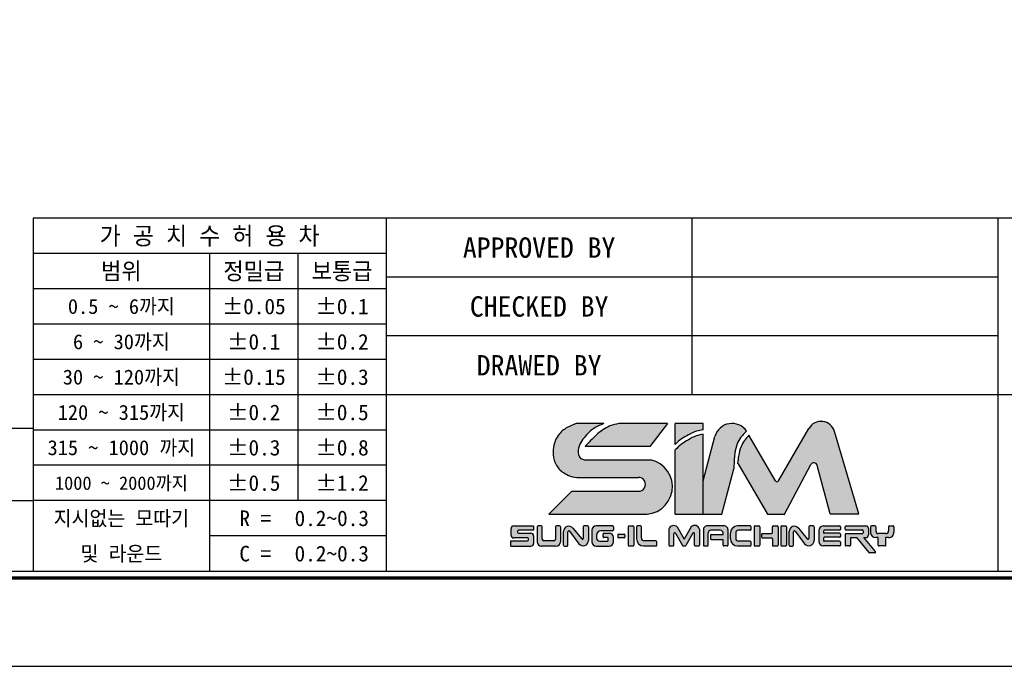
# Model space of a CAD drawing. Header units: inches. Extents: x 14 to 306, y 5 to 212.
# Tile 2 of 3: x 171 to 242, y 5 to 52. Entities that reach past the tile are written whole.
import ezdxf
from ezdxf.enums import TextEntityAlignment as Align

# ---------------------------------------------------------------- set-up
doc = ezdxf.new("R2010")
doc.units = ezdxf.units.IN
doc.header["$MEASUREMENT"] = 0

# ---------------------------------------------------------------- blocks, each defined once
blk = doc.blocks.new('란표제')
h = blk.add_hatch(color=256)
h.dxf.hatch_style = 1
edge = h.paths.add_edge_path()
edge.add_spline(control_points=[(207.2548857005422, 16.33602195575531), (207.4122922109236, 16.47608683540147), (207.7174809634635, 16.74765264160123), (208.2523540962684, 17.06731062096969), (208.7774405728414, 17.32249890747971), (209.1543874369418, 17.38665720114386), (209.3190179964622, 17.41467816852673)], knot_values=[0, 0, 0, 0, 0.6304310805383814, 1.222315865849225, 1.865724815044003, 2.364625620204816, 2.364625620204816, 2.364625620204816, 2.364625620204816], degree=3, periodic=0)
edge.add_line((209.3190179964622, 17.41467816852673), (209.3190179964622, 17.87493595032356))
edge.add_line((209.3190179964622, 17.87493595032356), (207.2548857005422, 17.87493595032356))
edge.add_line((207.2548857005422, 17.87493595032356), (207.2548857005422, 16.33602195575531))
edge = h.paths.add_edge_path()
edge.add_spline(control_points=[(209.3190179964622, 17.09505608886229), (209.1507810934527, 17.05636180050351), (208.7718837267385, 16.96921585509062), (208.2430076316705, 16.70211665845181), (207.7228945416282, 16.35351243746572), (207.4135439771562, 16.08416408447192), (207.2548857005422, 15.94602195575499)], knot_values=[0, 0, 0, 0, 0.5164407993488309, 1.163110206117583, 1.761888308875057, 2.392319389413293, 2.392319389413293, 2.392319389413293, 2.392319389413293], degree=3, periodic=0)
edge.add_line((207.2548857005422, 15.9460219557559), (207.2548857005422, 11.20741602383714))
edge.add_line((207.2548857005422, 11.20741602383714), (209.3190179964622, 11.20741602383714))
edge.add_line((209.3190179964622, 11.20741602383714), (209.3190179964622, 17.09505608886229))
edge = h.paths.add_edge_path()
edge.add_line((205.4485281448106, 15.20675719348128), (200.5646388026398, 15.20675719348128))
edge.add_spline(control_points=[(200.5646388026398, 15.20675719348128), (200.4849448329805, 15.23112786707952), (200.2902893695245, 15.29065413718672), (200.0764048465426, 15.6795593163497), (200.1444277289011, 16.22277553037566), (200.5626230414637, 16.86702953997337), (201.1445093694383, 17.51252125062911), (201.7536223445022, 17.7642963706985), (202.0212897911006, 17.87493595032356)], knot_values=[0, 0, 0, 0, 0.2433595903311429, 0.5944147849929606, 1.213183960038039, 1.789398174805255, 2.88702788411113, 3.747486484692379, 3.747486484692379, 3.747486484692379, 3.747486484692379], degree=3, periodic=0)
edge.add_line((202.0212897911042, 17.87493595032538), (199.9759209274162, 17.87493595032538))
edge.add_spline(control_points=[(199.9759209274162, 17.87493595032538), (199.7520550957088, 17.79066462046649), (199.2509278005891, 17.60202188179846), (198.4944564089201, 16.96557093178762), (198.1991549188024, 15.94031959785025), (198.3773366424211, 14.9433061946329), (198.8409946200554, 14.33840604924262), (199.2605940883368, 14.13379854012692), (199.4124566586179, 14.05974643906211)], knot_values=[0, 0, 0, 0, 0.550739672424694, 1.232839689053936, 2.19963066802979, 2.850121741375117, 3.513003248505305, 3.888995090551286, 3.888995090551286, 3.888995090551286, 3.888995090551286], degree=3, periodic=0)
edge.add_arc((200.0158996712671, 15.21120487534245), 1.299999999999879, 242.3423855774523, 270.0000000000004)
edge.add_line((200.0158996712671, 13.91120487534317), (204.5640160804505, 13.91120487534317))
edge.add_arc((204.5640160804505, 13.39961279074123), 0.5115920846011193, 270.18688939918, 90, ccw=False)
edge.add_line((204.5656848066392, 12.8880234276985), (199.6526393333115, 12.8880234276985))
edge.add_line((199.6526393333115, 12.8880234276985), (197.9720319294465, 11.20741602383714))
edge.add_line((197.9720319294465, 11.20741602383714), (204.7937810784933, 11.20741602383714))
edge.add_arc((205.0304162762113, 13.22194172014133), 2.028376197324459, 263.3004820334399, 78.10426637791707)
edge = h.paths.add_edge_path(flags=17)
edge.add_spline(control_points=[(203.1244932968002, 17.87493595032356), (202.8996633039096, 17.82721986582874), (202.2807588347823, 17.69586862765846), (201.4378743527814, 17.0633564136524), (200.9055243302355, 16.48007066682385), (200.6418784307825, 16.19119889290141)], knot_values=[0, 0, 0, 0, 0.6846043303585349, 1.884555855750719, 3.061918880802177, 3.061918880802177, 3.061918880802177, 3.061918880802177], degree=3, periodic=0)
edge.add_line((200.6418784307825, 16.19119889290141), (205.407712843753, 16.19119889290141))
edge.add_line((205.407712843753, 16.19119889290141), (206.7038211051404, 17.87493595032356))
edge.add_line((206.7038211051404, 17.87493595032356), (203.1244932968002, 17.87493595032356))
h = blk.add_hatch(color=256)
h.dxf.hatch_style = 1
edge = h.paths.add_edge_path()
edge.add_spline(control_points=[(211.5867120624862, 14.73767623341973), (211.5979655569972, 15.05995682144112), (211.6173841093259, 15.61607052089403), (211.7789107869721, 16.34602459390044), (212.0883945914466, 16.90037927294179), (212.3712800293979, 17.17334599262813), (212.5211611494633, 17.31797188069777)], knot_values=[0, 0, 0, 0, 0.7435831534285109, 1.283095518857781, 1.707763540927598, 2.186317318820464, 2.186317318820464, 2.186317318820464, 2.186317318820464], degree=3, periodic=0)
edge.add_arc((211.4478182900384, 16.58453128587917), 1.300000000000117, 34.34572044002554, 164.9999999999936)
edge.add_line((210.1921147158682, 16.92099604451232), (209.3190179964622, 13.66255472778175))
edge.add_line((209.3190179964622, 13.66255472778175), (209.3190179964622, 11.20741602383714))
edge.add_line((209.3190179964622, 11.20741602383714), (210.6863499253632, 11.20741602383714))
edge.add_line((210.6863499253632, 11.20741602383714), (211.5798839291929, 14.54213032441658))
edge.add_spline(control_points=[(211.5798839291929, 14.54213032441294), (211.5821599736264, 14.60731229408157), (211.5844360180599, 14.6724942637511), (211.5867120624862, 14.73767623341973)], knot_values=[2.186317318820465, 2.186317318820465, 2.186317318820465, 2.186317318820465, 2.336708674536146, 2.336708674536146, 2.336708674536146, 2.336708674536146], degree=3, periodic=0)
edge = h.paths.add_edge_path()
edge.add_arc((217.4733307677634, 14.73094655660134), 0.2599999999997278, 14.999999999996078, 152.0936797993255, ccw=False)
edge.add_line((217.7244714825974, 14.79823950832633), (218.681274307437, 11.22740275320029))
edge.add_line((218.681274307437, 11.22740275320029), (220.7932630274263, 11.22740275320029))
edge.add_line((220.7932630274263, 11.22740275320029), (218.9990320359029, 17.29391512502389))
edge.add_arc((218.0017364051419, 16.99895508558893), 1.040000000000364, 16.47610349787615, 150.0000000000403)
edge.add_line((217.101069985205, 17.51895508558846), (214.8678378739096, 13.65088360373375))
edge.add_arc((214.7552545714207, 13.71588360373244), 0.1299999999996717, 210.0000000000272, 330.0000000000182, ccw=False)
edge.add_line((214.6426712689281, 13.65088360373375), (212.6921295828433, 17.0293209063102))
edge.add_spline(control_points=[(212.6921295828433, 17.02932090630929), (212.5742457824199, 16.899792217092), (212.3414632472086, 16.64401477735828), (212.0652903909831, 16.12183659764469), (211.9274507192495, 15.54940397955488), (211.8798952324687, 15.13850761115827), (211.859846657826, 14.96528077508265)], knot_values=[0, 0, 0, 0, 0.523800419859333, 1.034337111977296, 1.752334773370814, 2.275651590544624, 2.275651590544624, 2.275651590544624, 2.275651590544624], degree=3, periodic=0)
edge.add_arc((211.7973139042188, 14.85130860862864), 0.1300000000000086, 30.0000000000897, 61.24788174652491, ccw=False)
edge.add_line((211.9098972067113, 14.91630860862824), (214.0576988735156, 11.19620699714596))
edge.add_line((214.0576988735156, 11.19620699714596), (215.3070704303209, 11.19620699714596))
edge.add_line((215.3070704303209, 11.19620699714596), (217.2435651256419, 14.85263365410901))
h = blk.add_hatch(color=256)
h.dxf.hatch_style = 1
h.paths.add_polyline_path([(196.8398843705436, 9.60770408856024, 0.4142135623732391), (196.6448843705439, 9.802704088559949), (195.7199446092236, 9.802704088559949, -0.4142135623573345), (195.6549446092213, 9.867704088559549), (195.6549446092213, 9.94856656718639, -0.4142135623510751), (195.7199446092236, 10.01356656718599), (196.8398843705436, 10.01356656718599), (196.8398843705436, 10.34636134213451), (195.3763517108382, 10.34636134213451, 0.4142135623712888), (195.1813517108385, 10.15136134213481), (195.1813517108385, 9.651637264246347, 0.4142135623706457), (195.3763517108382, 9.456637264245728), (196.4043549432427, 9.456637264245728, -0.4142135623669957), (196.469354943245, 9.391637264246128), (196.469354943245, 9.31448400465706, -0.4142135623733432), (196.4043549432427, 9.249484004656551), (195.1625882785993, 9.249484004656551), (195.1625882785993, 8.845717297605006), (196.6448843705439, 8.845717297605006, 0.4142135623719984), (196.8398843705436, 9.040717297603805)])
h.paths.add_polyline_path([(204.2241152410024, 10.26798301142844, 0.4142135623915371), (204.1591152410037, 10.33298301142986), (203.8636730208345, 10.33298301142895, 0.4142135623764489), (203.7986730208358, 10.26798301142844), (203.7986730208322, 8.929340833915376, 0.4142135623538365), (203.8636730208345, 8.864340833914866), (204.1591152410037, 8.864340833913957, 0.4142135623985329), (204.2241152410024, 8.929340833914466)])
h.paths.add_polyline_path([(207.1653805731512, 9.76362669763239, -0.7673269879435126), (207.2866722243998, 9.796126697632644), (207.8058751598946, 8.896840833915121, 0.2679491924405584), (207.8621668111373, 8.864340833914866), (207.9913022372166, 8.864340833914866, 0.2679491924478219), (208.0475938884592, 8.896840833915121), (208.5667968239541, 9.796126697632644, -0.7673269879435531), (208.6880884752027, 9.76362669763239), (208.6880884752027, 8.929340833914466, 0.414213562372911), (208.753088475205, 8.864340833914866), (208.9903602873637, 8.864340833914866, 0.4142135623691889), (209.0553602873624, 8.929340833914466), (209.0553602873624, 10.10884705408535, 0.5572135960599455), (208.4489020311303, 10.27134705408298), (207.9267345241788, 9.366926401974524), (207.40456701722, 10.27134705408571, 0.5198906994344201), (206.7981087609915, 10.10884705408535), (206.7981087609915, 8.929340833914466, 0.4142135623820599), (206.8631087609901, 8.864340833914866), (207.1003805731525, 8.864340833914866, 0.414213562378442), (207.1653805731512, 8.929340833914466)])
h = blk.add_hatch(color=256)
h.dxf.hatch_style = 1
h.paths.add_polyline_path([(203.5669230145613, 9.653807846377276, 0.4142135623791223), (203.5019230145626, 9.718807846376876), (203.0985386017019, 9.718807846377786, 0.4142135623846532), (203.0335386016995, 9.653807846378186), (203.0335386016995, 9.535083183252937, 0.4142135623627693), (203.0985386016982, 9.470083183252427), (203.5019230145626, 9.470083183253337, 0.4142135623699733), (203.5669230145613, 9.535083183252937)])
h.paths.add_polyline_path([(198.8155383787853, 9.170717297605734), (198.8155383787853, 10.28136134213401, 0.4142135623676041), (198.7505383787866, 10.34636134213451), (198.5312483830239, 10.34636134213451, 0.4142135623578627), (198.4662483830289, 10.28136134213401), (198.4662483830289, 9.374979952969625, -0.4142135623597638), (198.3362483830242, 9.244979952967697), (197.603546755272, 9.244979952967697, -0.414213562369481), (197.4735467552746, 9.374979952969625), (197.4735467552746, 10.28136134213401, 0.4142135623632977), (197.4085467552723, 10.34636134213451), (197.1732207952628, 10.34636134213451, 0.4142135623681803), (197.1082207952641, 10.28136134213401), (197.1082207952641, 9.170717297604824, 0.4142135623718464), (197.4332207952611, 8.845717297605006), (198.4905383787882, 8.845717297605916, 0.414213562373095)])
h.paths.add_polyline_path([(200.8836941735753, 9.265258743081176), (200.883694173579, 10.28136134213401, 0.4142135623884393), (200.8186941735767, 10.34636134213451), (200.5662103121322, 10.34636134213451, 0.4142135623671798), (200.5012103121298, 10.28136134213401), (200.5012103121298, 9.419089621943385, -0.7053166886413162), (200.3858505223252, 9.377993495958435), (199.73655295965, 10.17365216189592, 0.7053166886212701), (199.0443942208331, 9.927075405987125), (199.0443942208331, 8.910717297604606, 0.4142135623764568), (199.1093942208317, 8.845717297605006), (199.3056264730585, 8.845717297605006, 0.414213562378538), (199.3706264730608, 8.910717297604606), (199.3706264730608, 9.9048288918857, -0.7182104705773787), (199.4873633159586, 9.944177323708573), (200.1832731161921, 9.029168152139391, 0.718210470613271)])
h.paths.add_polyline_path([(202.7217367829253, 9.170717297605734), (202.7217367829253, 9.475145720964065, 0.4142135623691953), (202.3967367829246, 9.800145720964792), (202.0179389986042, 9.800145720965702, 0.4142135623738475), (201.9529389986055, 9.735145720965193), (201.9529389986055, 9.53839498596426, 0.4142135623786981), (202.0179389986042, 9.47339498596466), (202.2733244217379, 9.47339498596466, -0.4142135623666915), (202.3383244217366, 9.40839498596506), (202.3383244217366, 9.281672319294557, -0.4142135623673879), (202.2733244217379, 9.216672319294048), (201.7241999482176, 9.216672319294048, -0.414213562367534), (201.4641999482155, 9.476672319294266), (201.4641999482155, 9.652153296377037, -0.4142135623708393), (201.7891999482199, 9.977153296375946), (202.6567367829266, 9.977153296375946, 0.4142135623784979), (202.7217367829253, 10.04215329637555), (202.7217367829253, 10.28136134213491, 0.4142135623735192), (202.6567367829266, 10.34636134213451), (201.4565649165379, 10.34636134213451, 0.4142135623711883), (201.1315649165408, 10.02136134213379), (201.1315649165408, 9.170717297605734, 0.414213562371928), (201.4565649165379, 8.845717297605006), (202.3967367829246, 8.845717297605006, 0.4142135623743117)])
h.paths.add_polyline_path([(205.9125890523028, 9.17499023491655, 0.414213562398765), (205.8475890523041, 9.239990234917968), (204.9759224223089, 9.239990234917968, -0.4142135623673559), (204.7809224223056, 9.434990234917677), (204.7809224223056, 10.26798301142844, 0.4142135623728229), (204.7159224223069, 10.33298301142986), (204.484411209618, 10.33298301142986, 0.4142135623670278), (204.4194112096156, 10.26798301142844), (204.4194112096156, 9.384340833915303, 0.4142135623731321), (204.9394112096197, 8.864340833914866), (205.8475890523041, 8.864340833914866, 0.4142135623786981), (205.9125890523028, 8.929340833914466)])
h.paths.add_polyline_path([(209.6947316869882, 9.823725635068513, -0.4142135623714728), (209.8897316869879, 10.01872563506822), (210.5938065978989, 10.01872563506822, -0.4142135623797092), (210.7888065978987, 9.823725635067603), (210.7888065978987, 9.69676070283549), (209.9214226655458, 9.69676070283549, 0.4142135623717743), (209.8564226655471, 9.631760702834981), (209.8564226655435, 9.405771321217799, 0.4142135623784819), (209.9214226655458, 9.34077132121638), (210.7888065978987, 9.34077132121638), (210.7888065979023, 8.929340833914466, 0.4142135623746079), (210.853806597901, 8.864340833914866), (211.0838216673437, 8.864340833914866, 0.4142135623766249), (211.1488216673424, 8.929340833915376), (211.1488216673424, 10.07298301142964, 0.4142135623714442), (210.888821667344, 10.33298301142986), (209.5973415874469, 10.33298301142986, 0.4142135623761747), (209.3373415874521, 10.07298301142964), (209.3373415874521, 8.929340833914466, 0.4142135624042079), (209.4023415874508, 8.864340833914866), (209.6297316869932, 8.864340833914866, 0.4142135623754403), (209.6947316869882, 8.929340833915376)])
h.paths.add_polyline_path([(212.8488973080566, 9.150598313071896, 0.4142135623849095), (212.7838973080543, 9.215598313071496), (211.9150975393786, 9.215598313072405, -0.4142135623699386), (211.7200975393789, 9.410598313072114), (211.7200975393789, 9.82568128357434, -0.4142135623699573), (211.9150975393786, 10.02068128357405), (212.7838973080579, 10.02068128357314, 0.414213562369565), (212.8488973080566, 10.08568128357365), (212.8488973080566, 10.26798301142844, 0.4142135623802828), (212.7838973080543, 10.33298301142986), (211.8480273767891, 10.33298301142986, 0.4142135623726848), (211.3280273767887, 9.812983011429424), (211.3280273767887, 9.384340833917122, 0.4142135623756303), (211.8480273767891, 8.864340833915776), (212.7838973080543, 8.864340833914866, 0.4142135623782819), (212.8488973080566, 8.929340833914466)])
h.paths.add_polyline_path([(213.4925793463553, 10.26798301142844, 0.4142135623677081), (213.427579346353, 10.33298301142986), (213.1321371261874, 10.33298301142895, 0.4142135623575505), (213.0671371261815, 10.26798301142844), (213.0671371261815, 8.929340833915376, 0.4142135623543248), (213.1321371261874, 8.864340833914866), (213.427579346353, 8.864340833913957, 0.4142135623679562), (213.4925793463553, 8.929340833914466)])
h.paths.add_polyline_path([(214.8456035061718, 10.26798301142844, 0.4142135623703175), (214.7806035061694, 10.33298301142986), (214.4851612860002, 10.33298301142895, 0.4142135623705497), (214.4201612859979, 10.26798301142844), (214.4201612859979, 9.839948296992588, -0.4142135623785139), (214.3551612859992, 9.774948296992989), (213.6763301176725, 9.774948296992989, 0.4142135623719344), (213.6113301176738, 9.70994829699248), (213.6113301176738, 9.520356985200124, 0.4142135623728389), (213.6763301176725, 9.455356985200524), (214.3551612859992, 9.455356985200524, -0.4142135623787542), (214.4201612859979, 9.390356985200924), (214.4201612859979, 8.929340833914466, 0.4142135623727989), (214.4851612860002, 8.864340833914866), (214.7806035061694, 8.864340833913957, 0.4142135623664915), (214.8456035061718, 8.929340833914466)])
h.paths.add_polyline_path([(215.4624624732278, 10.26798301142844, 0.4142135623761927), (215.3974624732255, 10.33298301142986), (215.1020202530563, 10.33298301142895, 0.4142135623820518), (215.0370202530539, 10.26798301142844), (215.0370202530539, 8.929340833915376, 0.4142135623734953), (215.1020202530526, 8.864340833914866), (215.3974624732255, 8.864340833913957, 0.4142135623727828), (215.4624624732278, 8.929340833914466)])
h.paths.add_polyline_path([(216.3394696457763, 10.17365216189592, 0.7053166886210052), (215.6473109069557, 9.927075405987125), (215.6473109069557, 8.910717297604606, 0.4142135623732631), (215.7123109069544, 8.845717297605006), (215.9085431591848, 8.845717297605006, 0.4142135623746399), (215.9735431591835, 8.910717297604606), (215.9735431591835, 9.9048288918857, -0.718210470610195), (216.0902800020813, 9.944177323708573), (216.7861898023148, 9.029168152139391, 0.7182104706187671), (217.486610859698, 9.265258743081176), (217.486610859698, 10.28136134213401, 0.414213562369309), (217.4216108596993, 10.34636134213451), (217.1691269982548, 10.34636134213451, 0.4142135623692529), (217.1041269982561, 10.28136134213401), (217.1041269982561, 9.419089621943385, -0.7053166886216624), (216.9887672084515, 9.377993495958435)])
h.paths.add_polyline_path([(219.4204153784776, 10.26798301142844, 0.4142135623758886), (219.3554153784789, 10.33298301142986), (218.1709172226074, 10.33298301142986, 0.414213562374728), (217.845917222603, 10.00798301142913), (217.845917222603, 9.189340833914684, 0.4142135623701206), (218.1709172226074, 8.864340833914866), (219.3554153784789, 8.864340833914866, 0.4142135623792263), (219.4204153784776, 8.929340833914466), (219.4204153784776, 9.143462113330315, 0.4142135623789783), (219.3554153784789, 9.208462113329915), (218.2404718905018, 9.208462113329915, -0.4142135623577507), (218.1754718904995, 9.273462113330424), (218.1754718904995, 9.438182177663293, -0.4142135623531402), (218.2404718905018, 9.503182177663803), (219.3554153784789, 9.503182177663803, 0.4142135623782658), (219.4204153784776, 9.568182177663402), (219.4204153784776, 9.72836590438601, 0.4142135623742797), (219.3554153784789, 9.79336590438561), (218.2404718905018, 9.79336590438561, -0.4142135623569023), (218.1754718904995, 9.85836590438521), (218.1754718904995, 9.955071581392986, -0.4142135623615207), (218.2404718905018, 10.02007158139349), (219.3554153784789, 10.02007158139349, 0.4142135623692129), (219.4204153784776, 10.085071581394)])
h.paths.add_polyline_path([(221.4898233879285, 10.13798301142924, 0.4142135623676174), (221.2948233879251, 10.33298301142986), (219.835271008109, 10.33298301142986, 0.4142135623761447), (219.7702710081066, 10.26798301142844), (219.7702710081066, 10.10677544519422, 0.4142135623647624), (219.835271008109, 10.04177544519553), (221.0336939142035, 10.04177544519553, -0.4142135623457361), (221.0986939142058, 9.976775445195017), (221.0986939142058, 9.837352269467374, -0.4142135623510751), (221.0336939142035, 9.772352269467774), (219.835271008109, 9.772352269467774, 0.4142135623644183), (219.7702710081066, 9.707352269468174), (219.7702710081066, 8.929340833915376, 0.4142135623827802), (219.835271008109, 8.864340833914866), (220.0926108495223, 8.864340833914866, 0.41421356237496), (220.157610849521, 8.929340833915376), (220.157610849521, 9.414242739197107, -0.414213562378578), (220.2226108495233, 9.479242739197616), (220.6306965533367, 9.479242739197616), (221.5531320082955, 8.379926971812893, 0.2216946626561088), (221.602924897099, 8.356708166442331), (221.9552971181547, 8.35670816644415, 0.637070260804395), (222.0050900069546, 8.463489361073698), (221.1527717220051, 9.479242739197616), (221.2948233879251, 9.479242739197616, 0.414213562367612), (221.4898233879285, 9.674242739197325)])
h.paths.add_polyline_path([(223.3662109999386, 9.869242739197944), (223.3662109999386, 10.26798301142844, 0.4142135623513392), (223.3012109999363, 10.33298301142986), (223.0343925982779, 10.33298301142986, 0.4142135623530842), (222.9693925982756, 10.26798301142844), (222.9693925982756, 9.967352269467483, -0.414213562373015), (222.7743925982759, 9.772352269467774), (222.2290342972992, 9.772352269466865, -0.4142135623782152), (222.0340342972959, 9.967352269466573), (222.0340342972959, 10.26798301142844, 0.4142135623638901), (221.9690342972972, 10.33298301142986), (221.7022158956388, 10.33298301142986, 0.4142135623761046), (221.6372158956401, 10.26798301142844), (221.6372158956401, 9.869242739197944, 0.4142135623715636), (222.0272158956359, 9.479242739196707), (222.9762109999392, 9.479242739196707, 0.4142135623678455)])
h.paths.add_polyline_path([(222.7748939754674, 9.479242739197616), (222.2133923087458, 9.479242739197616), (222.2133923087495, 8.929340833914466, 0.4142135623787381), (222.2783923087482, 8.864340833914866), (222.7098939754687, 8.864340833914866, 0.4142135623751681), (222.7748939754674, 8.929340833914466)])
for p, q in [((290, 33), (160, 33)), ((160, 33), (160, 7)), ((186, 33), (186, 7)), ((208.5, 33), (208.5, 20)), ((231, 33), (231, 7)), ((186, 30.39999999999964), (160, 30.39999999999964)), ((173, 30.39999999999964), (173, 7)), ((179.5, 30.39999999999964), (179.5, 12.20000000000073)), ((231, 28.66666666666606), (186, 28.66666666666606)), ((186, 27.79999999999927), (160, 27.79999999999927)), ((186, 25.20000000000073), (160, 25.20000000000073)), ((231, 24.33333333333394), (186, 24.33333333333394)), ((186, 22.60000000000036), (160, 22.60000000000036)), ((186, 20), (160, 20)), ((290, 20), (186, 20)), ((160, 17.5), (62, 17.5)), ((186, 17.39999999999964), (160, 17.39999999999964)), ((202.0212897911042, 17.87493595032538), (199.9759209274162, 17.87493595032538)), ((206.7038211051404, 17.87493595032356), (203.1244932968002, 17.87493595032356)), ((206.7038211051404, 17.87493595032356), (205.407712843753, 16.19119889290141)), ((209.3190179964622, 17.87493595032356), (207.2548857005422, 17.87493595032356)), ((207.2548857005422, 16.33602195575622), (207.2548857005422, 17.87493595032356)), ((209.3190179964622, 17.41467816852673), (209.3190179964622, 17.87493595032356)), ((214.8678378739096, 13.65088360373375), (217.101069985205, 17.51895508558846)), ((209.3190179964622, 11.20741602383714), (209.3190179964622, 17.09505608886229)), ((209.3190179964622, 13.66255472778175), (210.1921147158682, 16.92099604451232)), ((214.6426712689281, 13.65088360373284), (212.692129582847, 17.0293209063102)), ((220.7932630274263, 11.22740275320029), (218.9990320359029, 17.2939151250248)), ((205.407712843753, 16.19119889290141), (200.6418784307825, 16.19119889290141)), ((207.2548857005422, 11.20741602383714), (207.2548857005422, 15.94602195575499)), ((186, 14.79999999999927), (160, 14.79999999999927)), ((200.5646388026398, 15.20675719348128), (205.4485281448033, 15.20675719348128)), ((210.6863499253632, 11.20741602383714), (211.5798839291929, 14.54213032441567)), ((211.9098972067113, 14.91630860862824), (214.0576988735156, 11.19620699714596)), ((215.2814177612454, 11.14777045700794), (217.2435651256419, 14.85263365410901)), ((218.681274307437, 11.22740275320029), (217.7244714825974, 14.79823950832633)), ((200.0158996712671, 13.91120487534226), (204.5640160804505, 13.91120487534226)), ((199.6526393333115, 12.8880234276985), (197.9720319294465, 11.20741602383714)), ((199.6526393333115, 12.8880234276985), (204.5623473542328, 12.8880234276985)), ((147, 12.20000000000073), (160, 12.20000000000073)), ((186, 12.20000000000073), (160, 12.20000000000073)), ((197.9720319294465, 11.20741602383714), (204.7937810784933, 11.20741602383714)), ((207.2548857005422, 11.20741602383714), (209.3190179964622, 11.20741602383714)), ((209.3190179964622, 11.20741602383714), (210.6863499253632, 11.20741602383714)), ((214.0576988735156, 11.19620699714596), (215.2814177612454, 11.19620699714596)), ((218.681274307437, 11.22740275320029), (220.7932630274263, 11.22740275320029)), ((195.1813517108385, 9.651637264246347), (195.1813517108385, 10.15136134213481)), ((195.3763517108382, 10.34636134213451), (196.8398843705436, 10.34636134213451)), ((196.8398843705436, 10.32175464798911), (196.8398843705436, 10.01356656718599)), ((197.1082207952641, 10.28136134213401), (197.1082207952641, 9.170717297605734)), ((197.4085467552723, 10.34636134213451), (197.1732207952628, 10.34636134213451)), ((197.4735467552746, 9.374979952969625), (197.4735467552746, 10.28136134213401)), ((198.4662483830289, 10.28136134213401), (198.4662483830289, 9.374979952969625)), ((198.7505383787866, 10.34636134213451), (198.5312483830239, 10.34636134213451)), ((198.8155383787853, 10.28136134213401), (198.8155383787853, 9.170717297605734)), ((199.7365529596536, 10.17365216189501), (200.3858505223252, 9.377993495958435)), ((200.5012103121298, 10.28136134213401), (200.5012103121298, 9.419089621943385)), ((200.8186941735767, 10.34636134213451), (200.5662103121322, 10.34636134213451)), ((200.8836941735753, 10.28136134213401), (200.8836941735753, 9.265258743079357)), ((202.6567367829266, 10.34636134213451), (201.4565649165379, 10.34636134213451)), ((202.7217367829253, 10.28136134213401), (202.7217367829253, 10.04215329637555)), ((202.7217367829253, 10.28136134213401), (202.7217367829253, 10.04215329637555)), ((203.7986730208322, 10.26798301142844), (203.7986730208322, 8.929340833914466)), ((203.8636730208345, 10.33298301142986), (204.1591152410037, 10.33298301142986)), ((204.2241152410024, 10.26798301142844), (204.2241152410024, 8.929340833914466)), ((204.4194112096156, 10.26798301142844), (204.4194112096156, 9.384340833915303)), ((204.7159224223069, 10.33298301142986), (204.484411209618, 10.33298301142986)), ((204.7809224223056, 9.434990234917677), (204.7809224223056, 10.26798301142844)), ((207.40456701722, 10.2713470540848), (207.9267345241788, 9.366926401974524)), ((208.4489020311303, 10.2713470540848), (207.9267345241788, 9.366926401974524)), ((210.888821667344, 10.33298301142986), (209.5973415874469, 10.33298301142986)), ((212.7838973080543, 10.33298301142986), (211.8480273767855, 10.33298301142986)), ((212.8488973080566, 10.08568128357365), (212.8488973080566, 10.26798301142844)), ((213.0671371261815, 10.26798301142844), (213.0671371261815, 8.929340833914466)), ((213.1321371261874, 10.33298301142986), (213.427579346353, 10.33298301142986)), ((213.4925793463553, 10.26798301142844), (213.4925793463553, 8.929340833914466)), ((214.4201612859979, 9.839948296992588), (214.4201612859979, 10.26798301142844)), ((214.4851612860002, 10.33298301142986), (214.7806035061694, 10.33298301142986)), ((214.8456035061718, 10.26798301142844), (214.8456035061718, 8.929340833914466)), ((215.0370202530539, 10.26798301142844), (215.0370202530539, 8.929340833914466)), ((215.1020202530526, 10.33298301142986), (215.3974624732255, 10.33298301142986)), ((215.4624624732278, 10.26798301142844), (215.4624624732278, 8.929340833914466)), ((216.3394696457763, 10.17365216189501), (216.9887672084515, 9.377993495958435)), ((217.1041269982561, 10.28136134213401), (217.1041269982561, 9.419089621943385)), ((217.4216108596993, 10.34636134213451), (217.1691269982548, 10.34636134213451)), ((217.486610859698, 10.28136134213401), (217.486610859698, 9.265258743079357)), ((218.1709172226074, 10.33298301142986), (219.3554153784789, 10.33298301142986)), ((219.4204153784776, 10.26798301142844), (219.4204153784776, 10.08507158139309)), ((219.7702710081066, 10.10677544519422), (219.7702710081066, 10.26798301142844)), ((219.8352710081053, 10.33298301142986), (221.2948233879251, 10.33298301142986)), ((221.6372158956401, 10.26798301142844), (221.6372158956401, 9.869242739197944)), ((221.9690342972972, 10.33298301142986), (221.7022158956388, 10.33298301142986)), ((222.0340342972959, 10.26798301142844), (222.0340342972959, 9.967352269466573)), ((222.9693925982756, 10.26798301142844), (222.9693925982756, 9.967352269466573)), ((223.0343925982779, 10.33298301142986), (223.3012109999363, 10.33298301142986)), ((223.366210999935, 10.26798301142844), (223.366210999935, 9.869242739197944)), ((186, 9.600000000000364), (173, 9.600000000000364)), ((196.4043549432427, 9.456637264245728), (195.3763517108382, 9.456637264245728)), ((195.6549446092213, 9.94856656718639), (195.6549446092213, 9.867704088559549)), ((196.8398843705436, 10.01356656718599), (195.7199446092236, 10.01356656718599)), ((195.7199446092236, 9.802704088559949), (196.6448843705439, 9.802704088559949)), ((196.8398843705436, 9.60770408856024), (196.8398843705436, 9.040717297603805)), ((199.0443942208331, 8.910717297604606), (199.0443942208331, 9.927075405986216)), ((199.3706264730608, 8.910717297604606), (199.3706264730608, 9.9048288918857)), ((199.4873633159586, 9.944177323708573), (200.1832731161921, 9.029168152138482)), ((201.1315649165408, 10.02136134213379), (201.1315649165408, 9.170717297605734)), ((201.4641999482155, 9.652153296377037), (201.4641999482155, 9.476672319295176)), ((202.6567367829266, 9.977153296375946), (201.7891999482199, 9.977153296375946)), ((201.9529389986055, 9.53839498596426), (201.9529389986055, 9.735145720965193)), ((202.0179389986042, 9.800145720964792), (202.3967367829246, 9.800145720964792)), ((202.2733244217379, 9.47339498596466), (202.0179389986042, 9.47339498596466)), ((202.7217367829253, 9.170717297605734), (202.7217367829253, 9.475145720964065)), ((203.0335386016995, 9.653807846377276), (203.0335386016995, 9.535083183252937)), ((203.0985386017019, 9.718807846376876), (203.5019230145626, 9.718807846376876)), ((203.5019230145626, 9.470083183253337), (203.0985386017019, 9.470083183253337)), ((203.5669230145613, 9.653807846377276), (203.5669230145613, 9.535083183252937)), ((206.7981087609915, 10.10884705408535), (206.7981087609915, 8.929340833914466)), ((207.1653805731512, 8.929340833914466), (207.1653805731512, 9.76362669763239)), ((207.2866722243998, 9.796126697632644), (207.8058751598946, 8.896840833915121)), ((208.5667968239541, 9.796126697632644), (208.0475938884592, 8.896840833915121)), ((208.6880884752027, 8.929340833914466), (208.6880884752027, 9.76362669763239)), ((209.0553602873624, 10.10884705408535), (209.0553602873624, 8.929340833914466)), ((209.3373415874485, 10.07298301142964), (209.3373415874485, 8.929340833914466)), ((209.6947316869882, 8.929340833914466), (209.6947316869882, 9.823725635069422)), ((209.8564226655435, 9.63176070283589), (209.8564226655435, 9.405771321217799)), ((210.5938065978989, 10.01872563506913), (209.8897316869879, 10.01872563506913)), ((209.9214226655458, 9.69676070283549), (210.7888065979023, 9.69676070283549)), ((210.7888065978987, 9.69676070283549), (210.7888065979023, 9.823725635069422)), ((211.1488216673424, 10.07298301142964), (211.1488216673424, 8.929340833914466)), ((211.328027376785, 9.384340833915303), (211.328027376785, 9.812983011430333)), ((211.7200975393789, 9.82568128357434), (211.7200975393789, 9.410598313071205)), ((212.7838973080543, 10.02068128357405), (211.9150975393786, 10.02068128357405)), ((213.6113301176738, 9.709948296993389), (213.6113301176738, 9.520356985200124)), ((213.6763301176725, 9.774948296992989), (214.3551612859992, 9.774948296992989)), ((213.6763301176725, 9.455356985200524), (214.3551612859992, 9.455356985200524)), ((215.6473109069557, 8.910717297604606), (215.6473109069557, 9.927075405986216)), ((215.9735431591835, 8.910717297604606), (215.9735431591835, 9.9048288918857)), ((216.0902800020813, 9.944177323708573), (216.7861898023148, 9.029168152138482)), ((217.845917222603, 10.00798301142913), (217.845917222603, 9.189340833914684)), ((218.1754718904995, 9.955071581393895), (218.1754718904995, 9.85836590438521)), ((218.1754718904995, 9.438182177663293), (218.1754718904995, 9.273462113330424)), ((219.3554153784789, 10.02007158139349), (218.2404718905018, 10.02007158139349)), ((219.3554153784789, 9.79336590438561), (218.2404718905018, 9.79336590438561)), ((219.3554153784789, 9.503182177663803), (218.2404718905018, 9.503182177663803)), ((219.4204153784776, 9.72836590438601), (219.4204153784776, 9.568182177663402)), ((219.7702710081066, 9.707352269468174), (219.7702710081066, 8.929340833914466)), ((219.8352710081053, 10.04177544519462), (221.0336939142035, 10.04177544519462)), ((219.8352710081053, 9.772352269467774), (221.0336939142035, 9.772352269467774)), ((220.2226108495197, 9.479242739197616), (220.6306965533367, 9.479242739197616)), ((221.5531320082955, 8.379926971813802), (220.6306965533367, 9.479242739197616)), ((221.0986939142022, 9.976775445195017), (221.0986939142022, 9.837352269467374)), ((221.1527717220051, 9.479242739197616), (221.2948233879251, 9.479242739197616)), ((222.0050900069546, 8.463489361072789), (221.1527717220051, 9.479242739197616)), ((221.4898233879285, 10.13798301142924), (221.4898233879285, 9.674242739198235)), ((222.2133923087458, 9.479242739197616), (222.0272158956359, 9.479242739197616)), ((222.2133923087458, 8.929340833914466), (222.2133923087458, 9.479242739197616)), ((222.7743925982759, 9.772352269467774), (222.2290342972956, 9.772352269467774)), ((222.9762109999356, 9.479242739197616), (222.7748939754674, 9.479242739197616)), ((222.7748939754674, 8.929340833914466), (222.7748939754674, 9.479242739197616)), ((195.1625882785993, 8.845717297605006), (195.1625882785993, 9.249484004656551)), ((195.1625882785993, 9.249484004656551), (196.4043549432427, 9.249484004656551)), ((195.1625882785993, 8.845717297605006), (196.6448843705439, 8.845717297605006)), ((196.469354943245, 9.31448400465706), (196.469354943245, 9.391637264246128)), ((198.4905383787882, 8.845717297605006), (197.4332207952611, 8.845717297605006)), ((198.3362483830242, 9.244979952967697), (197.603546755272, 9.244979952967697)), ((199.1093942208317, 8.845717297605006), (199.3056264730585, 8.845717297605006)), ((201.4565649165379, 8.845717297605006), (202.3967367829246, 8.845717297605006)), ((201.7241999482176, 9.216672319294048), (202.2733244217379, 9.216672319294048)), ((202.3383244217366, 9.281672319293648), (202.3383244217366, 9.40839498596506)), ((203.8636730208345, 8.864340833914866), (204.1591152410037, 8.864340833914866)), ((204.9394112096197, 8.864340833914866), (205.8475890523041, 8.864340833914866)), ((205.8475890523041, 9.239990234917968), (204.9759224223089, 9.239990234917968)), ((205.9125890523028, 8.929340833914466), (205.9125890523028, 9.17499023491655)), ((206.8631087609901, 8.864340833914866), (207.1003805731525, 8.864340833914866)), ((207.8621668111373, 8.864340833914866), (207.9913022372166, 8.864340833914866)), ((208.753088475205, 8.864340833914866), (208.9903602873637, 8.864340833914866)), ((209.4023415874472, 8.864340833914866), (209.6297316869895, 8.864340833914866)), ((209.9214226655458, 9.34077132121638), (210.7888065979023, 9.34077132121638)), ((210.7888065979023, 8.929340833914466), (210.7888065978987, 9.34077132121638)), ((211.0838216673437, 8.864340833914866), (210.853806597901, 8.864340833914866)), ((211.8480273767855, 8.864340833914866), (212.7838973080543, 8.864340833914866)), ((212.7838973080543, 9.215598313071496), (211.9150975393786, 9.215598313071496)), ((212.8488973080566, 8.929340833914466), (212.8488973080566, 9.150598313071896)), ((213.1321371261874, 8.864340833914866), (213.427579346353, 8.864340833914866)), ((214.4201612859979, 9.390356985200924), (214.4201612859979, 8.929340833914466)), ((214.4851612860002, 8.864340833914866), (214.7806035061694, 8.864340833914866)), ((215.1020202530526, 8.864340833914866), (215.3974624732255, 8.864340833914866)), ((215.7123109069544, 8.845717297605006), (215.9085431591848, 8.845717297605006)), ((219.3554153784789, 8.864340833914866), (218.1709172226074, 8.864340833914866)), ((219.3554153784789, 9.208462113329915), (218.2404718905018, 9.208462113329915)), ((219.4204153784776, 9.143462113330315), (219.4204153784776, 8.929340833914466)), ((220.0926108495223, 8.864340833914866), (219.8352710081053, 8.864340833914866)), ((220.157610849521, 9.414242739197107), (220.157610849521, 8.929340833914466)), ((222.7098939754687, 8.864340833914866), (222.2783923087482, 8.864340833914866)), ((221.9552971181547, 8.35670816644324), (221.602924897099, 8.35670816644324)), ((0, 0), (296.9999999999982, 0))]:
    blk.add_line(p, q)
at = {"const_width": 0.25}
blk.add_lwpolyline([(290.5000000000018, 6.5), (290.5000000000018, 203.5), (10, 203.5), (10, 6.5)], close=True, dxfattribs=at)
blk.add_lwpolyline([(290, 7), (290, 203), (10.49999999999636, 203), (10.49999999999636, 7)], close=True)
for centre, radius, start, end in [((211.4478182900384, 16.58453128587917), 1.3, 34.34572043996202, 164.999999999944), ((218.0017364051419, 16.99895508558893), 1.04, 16.47610349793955, 150.000000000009), ((205.0304162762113, 13.22194172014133), 2.028376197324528, 263.3004820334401, 78.10426637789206), ((211.7973139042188, 14.85130860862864), 0.13, 29.99999999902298, 61.24788175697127), ((217.4733307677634, 14.73094655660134), 0.26, 14.9999999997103, 152.0936797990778), ((200.0158996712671, 15.21120487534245), 1.3, 242.3423855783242, 270), ((204.5640160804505, 13.39961279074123), 0.5115920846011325, 269.8131105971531, 90), ((214.7552545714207, 13.71588360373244), 0.13, 209.9999999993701, 329.9999999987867), ((195.3763517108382, 10.15136134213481), 0.195, 90, 180), ((197.1732207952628, 10.28136134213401), 0.065, 90, 180), ((197.4085467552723, 10.28136134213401), 0.065, 0, 90), ((198.5312483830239, 10.28136134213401), 0.065, 90, 180), ((198.7505383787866, 10.28136134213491), 0.065, 0, 90), ((199.4343942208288, 9.927075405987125), 0.39, 39.21617813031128, 180), ((200.5662103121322, 10.28136134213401), 0.065, 90, 180), ((200.8186941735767, 10.28136134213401), 0.065, 0, 90), ((201.4565649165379, 10.02136134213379), 0.325, 90, 180), ((202.6567367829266, 10.28136134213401), 0.065, 0, 90.0000000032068), ((203.8636730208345, 10.26798301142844), 0.065, 90, 180), ((204.1591152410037, 10.26798301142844), 0.065, 0, 90), ((204.484411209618, 10.26798301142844), 0.065, 90, 180), ((204.7159224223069, 10.26798301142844), 0.065, 0, 90), ((207.1583587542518, 9.977292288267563), 0.3835188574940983, 50.0609962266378, 159.9390037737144), ((208.7018605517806, 10.00248459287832), 0.3691544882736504, 16.74570727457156, 133.2542927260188), ((209.5973415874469, 10.07298301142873), 0.26, 90, 180), ((210.888821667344, 10.07298301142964), 0.26, 0, 90), ((211.8480273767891, 9.812983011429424), 0.52, 90, 180), ((212.7838973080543, 10.26798301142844), 0.065, 0, 90), ((213.1321371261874, 10.26798301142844), 0.065, 90, 180), ((213.427579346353, 10.26798301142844), 0.065, 0, 90), ((214.4851612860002, 10.26798301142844), 0.065, 90, 180), ((214.7806035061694, 10.26798301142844), 0.065, 0, 90), ((215.1020202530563, 10.26798301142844), 0.065, 90.0000000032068, 180), ((215.3974624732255, 10.26798301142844), 0.065, 0, 90), ((216.0373109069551, 9.927075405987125), 0.39, 39.21617813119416, 180), ((217.1691269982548, 10.28136134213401), 0.065, 90, 180), ((217.4216108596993, 10.28136134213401), 0.065, 0, 90), ((218.1709172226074, 10.00798301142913), 0.325, 90, 180), ((219.3554153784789, 10.26798301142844), 0.065, 0, 90), ((219.835271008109, 10.26798301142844), 0.065, 90, 180), ((221.2948233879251, 10.13798301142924), 0.195, 0, 90), ((221.7022158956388, 10.26798301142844), 0.065, 90, 180), ((221.9690342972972, 10.26798301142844), 0.065, 0, 90), ((223.0343925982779, 10.26798301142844), 0.065, 90, 180), ((223.3012109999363, 10.26798301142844), 0.065, 0, 90), ((195.3763517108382, 9.651637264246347), 0.195, 180, 270), ((195.7199446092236, 9.94856656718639), 0.065, 90, 180), ((195.7199446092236, 9.867704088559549), 0.065, 180, 270), ((196.4043549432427, 9.391637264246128), 0.065, 0, 90), ((196.6448843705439, 9.60770408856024), 0.195, 0, 90), ((199.4356264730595, 9.9048288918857), 0.065, 37.25478689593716, 180), ((201.7891999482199, 9.652153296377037), 0.325, 90, 180), ((201.7241999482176, 9.476672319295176), 0.26, 180, 270), ((202.0179389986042, 9.735145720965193), 0.065, 90, 180), ((202.0179389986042, 9.53839498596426), 0.065, 180, 270), ((202.2733244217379, 9.40839498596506), 0.065, 0, 90), ((202.3967367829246, 9.475145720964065), 0.325, 0, 90), ((202.6567367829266, 10.04215329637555), 0.065, 269.9999999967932, 0), ((203.0985386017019, 9.653807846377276), 0.065, 90, 180), ((203.0985386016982, 9.535083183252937), 0.065, 180, 270), ((203.5019230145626, 9.653807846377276), 0.065, 0, 90), ((203.5019230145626, 9.535083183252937), 0.065, 270, 0), ((204.9759224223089, 9.434990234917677), 0.195, 180, 270), ((207.2303805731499, 9.76362669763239), 0.065, 30.0000000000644, 180), ((208.623088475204, 9.76362669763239), 0.065, 0, 149.9999999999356), ((209.8897316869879, 9.823725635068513), 0.195, 90, 180), ((209.9214226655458, 9.63176070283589), 0.065, 90.0000000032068, 180), ((210.5938065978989, 9.823725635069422), 0.195, 0, 89.99999999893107), ((211.9150975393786, 9.82568128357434), 0.195, 90, 180), ((212.7838973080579, 10.08568128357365), 0.065, 269.9999999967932, 0), ((213.6763301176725, 9.709948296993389), 0.065, 90, 180), ((213.6763301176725, 9.520356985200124), 0.065, 180, 270), ((214.3551612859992, 9.839948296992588), 0.065, 270, 0), ((214.3551612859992, 9.390356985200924), 0.065, 0, 90), ((216.0385431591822, 9.9048288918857), 0.065, 37.25478689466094, 180), ((218.2404718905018, 9.955071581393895), 0.065, 90, 180), ((218.2404718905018, 9.85836590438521), 0.065, 180, 270), ((218.2404718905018, 9.438182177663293), 0.065, 90, 180), ((219.3554153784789, 10.08507158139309), 0.065, 270, 0), ((219.3554153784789, 9.72836590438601), 0.065, 0, 90), ((219.3554153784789, 9.568182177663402), 0.065, 270, 0), ((219.835271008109, 10.10677544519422), 0.065, 180, 269.9999999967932), ((219.835271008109, 9.707352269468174), 0.065, 90, 180), ((220.2226108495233, 9.414242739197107), 0.065, 90.0000000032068, 180), ((221.0336939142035, 9.976775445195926), 0.065, 0, 90), ((221.0336939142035, 9.837352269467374), 0.065, 270, 0), ((221.2948233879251, 9.674242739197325), 0.195, 270, 0), ((222.0272158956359, 9.869242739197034), 0.39, 180, 270), ((222.2290342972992, 9.967352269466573), 0.195, 180, 270), ((222.7743925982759, 9.967352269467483), 0.195, 270, 0), ((222.9762109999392, 9.869242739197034), 0.39, 269.9999999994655, 0), ((196.4043549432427, 9.31448400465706), 0.065, 270, 0), ((196.6448843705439, 9.040717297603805), 0.195, 270, 0), ((197.4332207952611, 9.170717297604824), 0.325, 180, 270), ((197.603546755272, 9.374979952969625), 0.13, 180, 270), ((198.3362483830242, 9.374979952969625), 0.13, 270, 0), ((198.4905383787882, 9.170717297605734), 0.325, 270, 0), ((199.1093942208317, 8.910717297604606), 0.065, 180, 270), ((199.3056264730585, 8.910717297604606), 0.065, 270, 0), ((200.4936941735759, 9.265258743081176), 0.39, 217.2547868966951, 0), ((200.4362103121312, 9.419089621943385), 0.065, 219.2161781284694, 0), ((201.4565649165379, 9.170717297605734), 0.325, 180, 270), ((202.2733244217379, 9.281672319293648), 0.065, 270, 0), ((202.3967367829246, 9.170717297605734), 0.325, 270, 0), ((203.8636730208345, 8.929340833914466), 0.065, 180, 270), ((204.1591152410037, 8.929340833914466), 0.065, 270, 0), ((204.9394112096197, 9.384340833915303), 0.52, 180, 270), ((205.8475890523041, 9.17499023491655), 0.065, 0, 90), ((205.8475890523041, 8.929340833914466), 0.065, 270, 0), ((206.8631087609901, 8.929340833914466), 0.065, 180, 270), ((207.1003805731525, 8.929340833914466), 0.065, 270, 0), ((207.8621668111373, 8.929340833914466), 0.065, 210.0000000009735, 270), ((207.9913022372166, 8.929340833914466), 0.065, 270, 329.9999999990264), ((208.753088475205, 8.929340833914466), 0.065, 180, 270), ((208.9903602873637, 8.929340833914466), 0.065, 270, 0), ((209.4023415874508, 8.929340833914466), 0.065, 180, 269.9999999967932), ((209.6297316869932, 8.929340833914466), 0.065, 270, 0), ((209.9214226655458, 9.40577132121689), 0.065, 180, 270), ((210.853806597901, 8.929340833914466), 0.065, 180, 270), ((211.0838216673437, 8.929340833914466), 0.065, 270, 0), ((211.8480273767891, 9.384340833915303), 0.52, 180, 269.9999999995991), ((211.9150975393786, 9.410598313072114), 0.195, 180, 270), ((212.7838973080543, 9.150598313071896), 0.065, 0, 90), ((212.7838973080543, 8.929340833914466), 0.065, 270, 0), ((213.1321371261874, 8.929340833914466), 0.065, 180, 270), ((213.427579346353, 8.929340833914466), 0.065, 270, 0), ((214.4851612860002, 8.929340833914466), 0.065, 180, 270), ((214.7806035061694, 8.929340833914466), 0.065, 270, 0), ((215.1020202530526, 8.929340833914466), 0.065, 180, 270), ((215.3974624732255, 8.929340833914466), 0.065, 270, 0), ((215.7123109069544, 8.910717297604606), 0.065, 180, 270), ((215.9085431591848, 8.910717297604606), 0.065, 270, 0), ((217.0966108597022, 9.265258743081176), 0.39, 217.2547868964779, 0), ((217.0391269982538, 9.419089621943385), 0.065, 219.2161781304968, 0), ((218.1709172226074, 9.189340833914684), 0.325, 180, 270), ((218.2404718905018, 9.273462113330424), 0.065, 180, 270), ((219.3554153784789, 9.143462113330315), 0.065, 0, 90), ((219.3554153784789, 8.929340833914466), 0.065, 270, 0), ((219.835271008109, 8.929340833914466), 0.065, 180, 269.9999999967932), ((220.0926108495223, 8.929340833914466), 0.065, 270, 0), ((222.2783923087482, 8.929340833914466), 0.065, 180, 270), ((222.7098939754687, 8.929340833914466), 0.065, 270, 0), ((221.602924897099, 8.42170816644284), 0.065, 220.0000000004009, 270), ((221.9552971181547, 8.42170816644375), 0.065, 270, 39.99999999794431)]:
    blk.add_arc(centre, radius, start, end)
for points, knots in [([(199.9759209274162, 17.87493595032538), (199.7520550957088, 17.79066462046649), (199.2509278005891, 17.60202188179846), (198.4944564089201, 16.96557093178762), (198.1991549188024, 15.94031959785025), (198.3773366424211, 14.9433061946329), (198.8409946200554, 14.33840604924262), (199.2605940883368, 14.13379854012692), (199.4124566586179, 14.05974643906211)], [0, 0, 0, 0, 0.550739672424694, 1.232839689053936, 2.19963066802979, 2.850121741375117, 3.513003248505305, 3.888995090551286, 3.888995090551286, 3.888995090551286, 3.888995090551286]), ([(212.5211611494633, 17.31797188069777), (212.3712800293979, 17.17334599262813), (212.0883945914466, 16.90037927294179), (211.7789107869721, 16.34602459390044), (211.6173841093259, 15.61607052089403), (211.5979655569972, 15.05995682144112), (211.5867120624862, 14.73767623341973), (211.5844360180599, 14.6724942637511), (211.5821599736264, 14.60731229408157), (211.5798839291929, 14.54213032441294)], [0, 0, 0, 0, 0.4785537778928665, 0.9032217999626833, 1.442734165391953, 2.186317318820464, 2.186317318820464, 2.186317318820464, 2.336708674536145, 2.336708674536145, 2.336708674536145, 2.336708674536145])]:
    blk.add_open_spline(points, degree=3, knots=knots)
for points in [[(202.0212897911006, 17.87493595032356), (201.2490932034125, 17.49532900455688), (200.4768731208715, 16.71528597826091), (200.1906474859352, 16.21518828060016), (200.1515971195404, 15.59765256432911), (200.3406189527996, 15.30183083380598), (200.5646388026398, 15.20675719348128)], [(203.1244932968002, 17.87493595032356), (202.4632162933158, 17.69774731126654), (201.4627580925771, 17.0352014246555), (200.6418784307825, 16.19119889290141)], [(209.3190179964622, 17.41467816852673), (208.8310535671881, 17.31079010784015), (208.2421489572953, 17.0516252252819), (207.7391370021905, 16.73968521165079), (207.2548857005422, 16.33602195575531)], [(209.3190179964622, 17.09505608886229), (208.8201744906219, 16.96139137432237), (208.2363249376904, 16.68336076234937), (207.7391370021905, 16.34968521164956), (207.2548857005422, 15.94602195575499)], [(212.6921295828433, 17.02932090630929), (212.3563704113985, 16.62728526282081), (212.1147307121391, 16.17755426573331), (211.9288992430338, 15.48402178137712), (211.859846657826, 14.96528077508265)]]:
    blk.add_spline(points, degree=3)
for p in [(208.5, 28.66666666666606), (208.5, 24.33333333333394)]:
    blk.add_point(p)
for s, height, p in [('가 공 치 수 허 용 차', 1.3, (173, 31.70000000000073)), ('APPROVED BY', 1.5, (197.25, 30.83333333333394)), ('범위', 1.25, (166.5, 29.10000000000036)), ('정밀급', 1.25, (176.25, 29.10000000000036)), ('보통급', 1.25, (182.75, 29.10000000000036)), ('0.5 ~ 6까지', 1.1, (166.5, 26.5)), ('%%P0.05', 1.15, (176.25, 26.5)), ('%%P0.1', 1.15, (182.75, 26.5)), ('CHECKED BY', 1.5, (197.25, 26.5)), ('6 ~ 30까지', 1.1, (166.5, 23.89999999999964)), ('%%P0.1', 1.15, (176.25, 23.89999999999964)), ('%%P0.2', 1.15, (182.75, 23.89999999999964)), ('DRAWED BY', 1.5, (197.25, 22.16666666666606)), ('30 ~ 120까지', 1.1, (166.5, 21.29999999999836)), ('%%P0.15', 1.15, (176.25, 21.29999999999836)), ('%%P0.3', 1.15, (182.75, 21.29999999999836)), ('120 ~ 315까지', 1.1, (166.5, 18.70000000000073)), ('%%P0.2', 1.15, (176.25, 18.70000000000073)), ('%%P0.5', 1.15, (182.75, 18.70000000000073)), ('315 ~ 1000 까지', 1.1, (166.5, 16.10000000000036)), ('%%P0.3', 1.15, (176.25, 16.10000000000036)), ('%%P0.8', 1.15, (182.75, 16.10000000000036)), ('1000 ~ 2000까지', 0.9900000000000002, (166.5030811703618, 13.49078300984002)), ('%%P0.5', 1.15, (176.25, 13.5)), ('%%P1.2', 1.15, (182.75, 13.5)), ('지시없는 모따기', 1.1, (166.5, 10.89999999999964)), ('R = ', 1.15, (176.75, 10.89999999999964)), ('및 라운드', 1.1, (166.5, 8.299999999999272)), ('C = ', 1.15, (176.75, 8.299999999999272))]:
    blk.add_text(s, height=height).set_placement(p, align=Align.MIDDLE_CENTER)
at = {"ltscale": 0.5}
for tag, p, height in [('TITLE', (237.1657184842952, 24.40589700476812), 2.5), ('도번', (251.1811757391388, 15.6424327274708), 2.5), ('SCALE', (253.7810780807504, 9.55250166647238), 1.2), ('DATE', (277.0199167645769, 9.511328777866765), 1.2)]:
    blk.add_attdef(tag, p, '', height=height, dxfattribs=at)
for tag, p in [('필렛', (179.25, 10.89999999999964)), ('모따기', (179.25, 8.299999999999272))]:
    blk.add_attdef(tag, text='', height=1.15).set_placement(p, align=Align.MIDDLE_LEFT)

msp = doc.modelspace()

# ---------------------------------------------------------------- block references
at = {"ltscale": 5}
ref = msp.add_blockref('란표제', (13.90086887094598, 4.976308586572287), dxfattribs=dict(at, xscale=0.9848614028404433, yscale=0.9848614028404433, zscale=0.9848614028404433))
ref.add_attrib('모따기', '0.2~0.3', dxfattribs={"height": 1.13259061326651}).set_placement((190.4372753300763, 13.15065823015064), align=Align.MIDDLE_LEFT)
ref.add_attrib('필렛', '0.2~0.3', dxfattribs={"height": 1.13259061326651}).set_placement((190.4372753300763, 15.71129787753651), align=Align.MIDDLE_LEFT)

doc.saveas('drawing.dxf')
